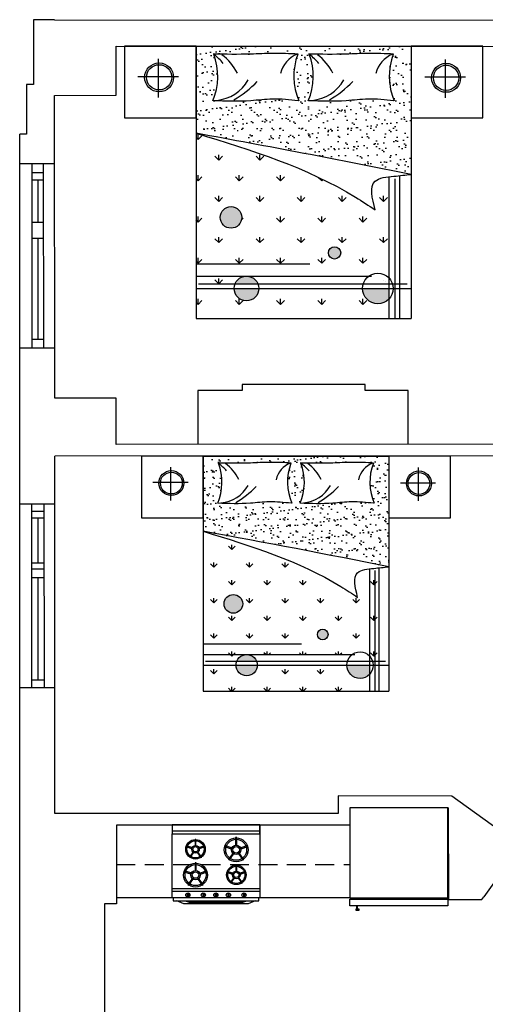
# Model space of a CAD drawing. Header units: inches. Extents: x -12 to 386, y -12 to 576.
# Tile 2 of 3: x -12 to 148, y 238 to 576. Entities that reach past the tile are written whole.
import ezdxf

# ---------------------------------------------------------------- set-up
doc = ezdxf.new("R2010")
doc.units = ezdxf.units.IN
doc.header["$LTSCALE"] = 26
doc.header["$MEASUREMENT"] = 0
doc.linetypes.add('DASHED2', pattern=[0.375, 0.25, -0.125])
doc.layers.add('0EMPORARY', color=7, linetype='Continuous')

# ---------------------------------------------------------------- blocks, each defined once
blk = doc.blocks.new('oven')
for p, q in [((2.08, 0, 0), (2.08, 30, 0)), ((21.87, 0), (21.87, 30)), ((22.72, 0, 0), (22.72, 30, 0)), ((23.39, 24.83, -0.01), (24.79, 24.83, -0.01)), ((23.39, 24.46, -0.01), (24.79, 24.46, -0.01)), ((23.39, 19.47, -0.01), (24.79, 19.47, -0.01)), ((23.39, 19.1, -0.01), (24.79, 19.1, -0.01)), ((23.39, 15.14, -0.01), (24.79, 15.14, -0.01)), ((23.39, 14.78, -0.01), (24.79, 14.78, -0.01)), ((23.39, 10.83, -0.01), (24.79, 10.83, -0.01)), ((23.39, 10.47, -0.01), (24.79, 10.47, -0.01)), ((23.39, 5.54, -0.01), (24.79, 5.54, -0.01)), ((23.39, 5.17, -0.01), (24.79, 5.17, -0.01))]:
    blk.add_line(p, q)
for points in [[(0, 0), (3.12, 0), (3.12, 30), (0, 30)], [(3.12, 30), (24.99, 30), (24.99, 0), (3.12, 0)]]:
    blk.add_lwpolyline(points, close=True)
for points, elevation in [([(24.99, 0.3), (26.04, 0.3), (26.04, 29.7), (24.99, 29.7)], 0), ([(26.04, 28.47), (27.05, 26.06), (27.05, 3.94), (26.04, 1.53), (26.04, 4.39), (26.49, 5.75), (26.49, 24.25), (26.04, 25.61)], 0), ([(7.12, 25.84), (7.86, 23.55), (8.21, 23.66), (7.46, 25.95)], -0.01), ([(11.84, 24.52), (9.88, 23.1), (10.1, 22.81), (12.05, 24.23)], -0.01), ([(15.99, 25.17), (16.6, 23.3), (16.88, 23.39), (16.27, 25.26)], -0.01), ([(19.84, 24.09), (18.25, 22.93), (18.42, 22.69), (20.01, 23.85)], -0.01), ([(4.4, 21.76), (6.82, 21.76), (6.82, 22.13), (4.4, 22.13)], -0.01), ([(7.44, 17.92), (8.19, 20.21), (7.84, 20.33), (7.1, 18.03)], -0.01), ([(12.04, 19.63), (10.09, 21.04), (9.87, 20.75), (11.82, 19.33)], -0.01), ([(13.77, 21.84), (15.74, 21.84), (15.74, 22.14), (13.77, 22.14)], -0.01), ([(16.25, 18.7), (16.86, 20.58), (16.58, 20.67), (15.97, 18.8)], -0.01), ([(20, 20.1), (18.41, 21.25), (18.24, 21.01), (19.83, 19.86)], -0.01), ([(7.19, 11.18), (7.8, 9.31), (8.08, 9.4), (7.47, 11.27)], -0.01), ([(15.78, 11.9), (16.52, 9.6), (16.87, 9.72), (16.12, 12.01)], -0.01), ([(20.49, 10.58), (18.54, 9.16), (18.76, 8.87), (20.71, 10.28)], -0.01), ([(4.98, 7.85), (6.95, 7.85), (6.95, 8.15), (4.98, 8.15)], -0.01), ([(11.21, 6.11), (9.62, 7.26), (9.44, 7.02), (11.03, 5.87)], -0.01), ([(11.04, 10.1), (9.45, 8.95), (9.62, 8.71), (11.22, 9.86)], -0.01), ([(13.06, 7.82), (15.47, 7.82), (15.47, 8.18), (13.06, 8.18)], -0.01), ([(20.7, 5.68), (18.74, 7.1), (18.53, 6.81), (20.48, 5.39)], -0.01), ([(7.46, 4.71), (8.07, 6.59), (7.78, 6.68), (7.18, 4.81)], -0.01), ([(16.1, 3.98), (16.85, 6.27), (16.5, 6.38), (15.76, 4.09)], -0.01)]:
    blk.add_lwpolyline(points, close=True, dxfattribs=dict(elevation=elevation))
for centre, radius in [((8.57, 21.93, -0.01), 4.1), ((8.57, 21.93, -0.01), 3.6), ((17.17, 21.98, -0.01), 3.34), ((17.17, 21.98, -0.01), 2.94), ((24.09, 24.64, -0.01), 0.722), ((8.57, 21.93, -0.01), 1.6), ((8.57, 21.93, -0.01), 1.1), ((17.17, 21.98, -0.01), 1.3), ((17.17, 21.98, -0.01), 0.895), ((24.09, 19.28, -0.01), 0.722), ((24.09, 14.96, -0.01), 0.722), ((8.38, 7.99, -0.01), 3.34), ((8.38, 7.99, -0.01), 2.94), ((17.23, 7.99, -0.01), 4.1), ((17.23, 7.99, -0.01), 3.6), ((24.09, 10.65, -0.01), 0.722), ((8.38, 7.99, -0.01), 1.3), ((8.38, 7.99, -0.01), 0.895), ((17.23, 7.99, -0.01), 1.6), ((17.23, 7.99, -0.01), 1.1), ((24.09, 5.36, -0.01), 0.722)]:
    blk.add_circle(centre, radius)
blk = doc.blocks.new('49')
h = blk.add_hatch()
h.set_pattern_fill('AR-SAND', scale=2, style=0)
h.set_pattern_definition([(37.5, (853.77, 47220), (-3.20006, 97.88265), [0, -77.216, 0, -86.36, 0, -82.55]), (7.5, (853.77, 47220), (89.90466, 143.365), [0, -41.656, 0, -69.596, 0, -26.67]), (327.5, (791.28, 47220), (158.19847, 0.28744), [0, -25.4, 0, -91.44, 0, -119.38]), (317.5, (791.28, 47220), (152.7113, 44.58586), [0, -12.7, 0, -59.944, 0, -68.58])])
h.paths.add_polyline_path([(-29324.5, 27552.3), (-29324.5, 28446.9), (-30824.5, 28446.9), (-30824.5, 27839.2, -0.004269)])
edge = h.paths.add_edge_path(flags=16)
edge.add_arc((-30445, 28235.8), 438, 337.10824, 380.70121)
edge.add_spline(control_points=[(-30040.2, 28390.6), (-29952.6, 28389.2), (-29814.1, 28386.9), (-29616.5, 28399), (-29506.4, 28393.6), (-29447.1, 28390.6)], knot_values=[0, 0, 0, 0, 262.724035, 415.42717, 593.230776, 593.230776, 593.230776, 593.230776], degree=3, periodic=0)
edge.add_arc((-29039.1, 28235.8), 438, 159.30075, 202.9312)
edge.add_spline(control_points=[(-30040.2, 28065.4), (-29952.5, 28062.3), (-29813.8, 28057.4), (-29616.6, 28083.8), (-29506.4, 28071.9), (-29447.1, 28065.4)], knot_values=[0, 0, 0, 0, 262.724035, 415.774325, 593.876168, 593.876168, 593.876168, 593.876168], degree=3, periodic=0)
edge = h.paths.add_edge_path(flags=16)
edge.add_spline(control_points=[(-30706.2, 28065.4), (-30618.5, 28062.3), (-30479.8, 28057.4), (-30282.6, 28083.8), (-30172.4, 28071.9), (-30113.1, 28065.4)], knot_values=[0, 0, 0, 0, 262.724035, 415.774325, 593.876168, 593.876168, 593.876168, 593.876168], degree=3, periodic=0)
edge.add_arc((-31111, 28235.8), 438, 337.10824, 380.70121)
edge.add_spline(control_points=[(-30706.2, 28390.6), (-30618.6, 28389.2), (-30480.1, 28386.9), (-30282.5, 28399), (-30172.4, 28393.6), (-30113.1, 28390.6)], knot_values=[0, 0, 0, 0, 262.724035, 415.42717, 593.230776, 593.230776, 593.230776, 593.230776], degree=3, periodic=0)
edge.add_arc((-29705.1, 28235.8), 438, 159.30075, 202.9312)
h = blk.add_hatch()
h.set_pattern_fill('GRASS', scale=8, style=0)
h.set_pattern_definition([(90, (853.77, 47220), (-143.684, 143.684), [38.1, -249.268]), (45, (853.77, 47220), (-143.6841, 143.6841), [38.1, -165.1]), (135, (853.77, 47220), (-143.6841, -143.6841), [38.1, -165.1])])
edge = h.paths.add_edge_path()
edge.add_spline(control_points=[(-29576.1, 27305.3), (-29621, 27335.1), (-29999.5, 27585.8), (-30438, 27720.5), (-30824.5, 27839.2)], knot_values=[0, 0, 0, 0, 161.47091, 1360.330198, 1360.330198, 1360.330198, 1360.330198], degree=3, periodic=0)
edge.add_line((-30824.5, 27839.2), (-30824.5, 26843.6))
edge.add_line((-30824.5, 26843.6), (-29619.7, 26843.6))
edge.add_arc((-29556.8, 26757.4), 106.7, 17.63033, 126.13166, ccw=False)
edge.add_line((-29455.2, 26789.7), (-29405.9, 26789.7))
edge.add_line((-29405.9, 26789.7), (-29405.9, 27543.7))
edge.add_spline(control_points=[(-29324.5, 27552.3), (-29363.4, 27548.1), (-29445, 27539.2), (-29629.8, 27522.1), (-29596.2, 27386.4), (-29576.1, 27305.3)], knot_values=[0, 0, 0, 0, 122.583715, 256.960975, 456.163979, 456.163979, 456.163979, 456.163979], degree=3, periodic=0)
h.paths.add_polyline_path([(-29815.6, 27005.1, -1), (-29901.8, 27005.1, -1)], flags=16)
h.paths.add_polyline_path([(-30656.4, 27252.8, -1), (-30505.5, 27252.8, -1)], flags=16)
h.paths.add_polyline_path([(-29481.4, 26546.9), (-29481.4, 26682.1, -0.668384), (-29663.5, 26757.4), (-30387, 26757.4, -1), (-30559.3, 26757.4, -0.414214), (-30473.2, 26843.6), (-30824.5, 26843.6), (-30824.5, 26546.9)])
h = blk.add_hatch(color=7)
h.paths.add_polyline_path([(-30656.4, 27252.8, 1), (-30505.5, 27252.8, 1)])
h.paths.add_polyline_path([(-29901.8, 27005.1, 1), (-29815.6, 27005.1, 1)])
h.paths.add_polyline_path([(-30553, 26789.7), (-30393.3, 26789.7, 0.6742)])
h.paths.add_polyline_path([(-30559.3, 26757.4, 1), (-30387, 26757.4)])
h.paths.add_polyline_path([(-29663.5, 26757.4, 0.668384), (-29481.4, 26682.1), (-29481.4, 26757.4)])
at = {"color": 7}
for p, q in [((-30824.5, 28446.9), (-30824.5, 26546.9)), ((-30824.5, 28446.9), (-29324.5, 28446.9)), ((-29324.5, 28446.9), (-29324.5, 26546.9)), ((-31088.6, 28357.5), (-31088.6, 28088.8)), ((-29087, 28354.1), (-29087, 28085.4)), ((-30947.3, 28232.5), (-31231.5, 28232.5)), ((-28945.7, 28229.1), (-29230, 28229.1)), ((-29481.4, 27532.7), (-29481.4, 26546.9)), ((-29438.3, 27522), (-29438.3, 26546.9)), ((-29405.9, 27543.5), (-29405.9, 26546.9)), ((-30824.5, 26929.7), (-30031.2, 26929.7)), ((-30824.5, 26843.6), (-29600, 26843.6)), ((-30807.4, 26789.7), (-29352, 26789.7)), ((-30818.1, 26757.4), (-29324.5, 26757.4)), ((-30824.5, 26546.9), (-29324.5, 26546.9))]:
    blk.add_line(p, q, dxfattribs=at)
for points in [[(-31324.5, 28446.9), (-31324.5, 27946.9), (-30824.5, 27946.9), (-30824.5, 28446.9)], [(-29324.5, 28446.9), (-29324.5, 27946.9), (-28824.5, 27946.9), (-28824.5, 28446.9)]]:
    blk.add_lwpolyline(points, close=True, dxfattribs=at)
for centre, radius in [((-31082.3, 28228.7), 100.9), ((-31082.3, 28228.7), 88.1), ((-29080.7, 28225.3), 100.9), ((-29080.7, 28225.3), 88.1), ((-30581, 27252.8), 75.5), ((-29858.7, 27005.1), 43.1), ((-30473.2, 26757.4), 86.1), ((-29556.8, 26757.4), 106.7)]:
    blk.add_circle(centre, radius, dxfattribs=at)
for centre, radius, start, end in [((-31111, 28235.8), 438, 337.03931, 20.63319), ((-30916.5, 28094.4), 364.6, 39.50832, 53.24563), ((-30862.6, 28094.4), 364.6, 26.6135, 53.24563), ((-30051.4, 28213.3), 189.3, 111.03483, 166.96635), ((-29705.1, 28235.8), 438, 159.36681, 202.96069), ((-30445, 28235.8), 438, 337.03931, 20.63319), ((-30250.5, 28094.4), 364.6, 39.50832, 53.24563), ((-30196.6, 28094.4), 364.6, 26.6135, 53.24563), ((-29385.4, 28213.3), 189.3, 111.03483, 166.96635), ((-29039.1, 28235.8), 438, 159.36681, 202.96069), ((-30707.2, 28350.1), 283.3, 275.31906, 330.43654), ((-30041.2, 28350.1), 283.3, 275.31906, 330.43654), ((-30949.7, 28732.9), 767.2, 300.44477, 316.03257), ((-30283.7, 28732.9), 767.2, 300.44477, 316.03257), ((-46871.6, -60139.4), 89430.1, 78.684539, 79.66298)]:
    blk.add_arc(centre, radius, start, end, dxfattribs=at)
for points in [[(-30113.1, 28390.6), (-30290.8, 28395.9), (-30443.4, 28390.6), (-30706.2, 28390.6)], [(-29447.1, 28390.6), (-29624.8, 28395.9), (-29777.5, 28390.6), (-30040.2, 28390.6)], [(-30113.1, 28065.4), (-30290.8, 28077), (-30443.4, 28065.4), (-30706.2, 28065.4)], [(-29447.1, 28065.4), (-29624.8, 28077), (-29777.5, 28065.4), (-30040.2, 28065.4)], [(-30824.5, 27839.2), (-29711.7, 27393), (-29576.1, 27305.3)], [(-29576.1, 27305.3), (-29576.1, 27504.5), (-29446.4, 27539.5), (-29324.5, 27552.3)]]:
    blk.add_spline(points, degree=3, dxfattribs=at)

msp = doc.modelspace()

# ---------------------------------------------------------------- linework, layer by layer
at = {"color": 7}
msp.add_lwpolyline([(101.14, 305.6), (101.14, 274.74), (134.81, 274.74), (134.81, 305.6)], close=True, dxfattribs=at)
at = {"color": 7, "elevation": 0}
for points in [[(101.14, 271.93), (101.14, 274.18), (134.81, 274.18), (134.81, 271.93)], [(103.22, 270.45), (104.35, 270.45), (104.35, 270.81), (103.22, 270.81)], [(103.39, 271.93), (103.39, 270.81), (103.75, 270.81), (103.75, 271.93)]]:
    msp.add_lwpolyline(points, close=True, dxfattribs=at)
at = {"layer": '0EMPORARY', "color": 7}
for p, q in [((-7.35, 575.8), (-7.37, 553.57)), ((-0.14, 575.79), (-7.35, 575.8)), ((-0.14, 575.79), (178.15, 575.63)), ((20.91, 549.91), (20.92, 566.77)), ((20.92, 566.77), (178.14, 566.63)), ((-9.82, 553.57), (-9.84, 536.55)), ((-7.37, 553.57), (-9.82, 553.57)), ((-0.14, 549.79), (20.91, 549.91)), ((-0.14, 549.79), (-0.14, 549.79)), ((-0.12, 445.97), (-0.14, 549.79)), ((-9.84, 536.55), (-12.14, 536.55)), ((-12, 0.5), (-12.14, 536.55)), ((106.4, 450.72), (64.17, 450.72)), ((64.17, 450.72), (64.17, 448.63)), ((106.4, 448.63), (106.4, 450.72)), ((20.93, 445.98), (-0.12, 445.97)), ((20.93, 430.18), (20.93, 445.98)), ((64.17, 448.63), (48.95, 448.63)), ((48.95, 448.63), (48.95, 430.19)), ((121.12, 448.63), (106.4, 448.63)), ((121.13, 430.22), (121.12, 448.63)), ((165.28, 430.22), (20.93, 430.18)), ((158.17, 426.22), (-0.11, 426.18)), ((-0.08, 303.61), (-0.11, 426.18)), ((97.16, 309.61), (97.14, 303.64)), ((136.19, 309.54), (97.16, 309.61)), ((156.36, 294.92), (136.19, 309.54)), ((101.14, 305.6), (101.12, 299.64)), ((134.89, 305.55), (101.14, 305.6)), ((134.89, 305.55), (135.01, 274.08)), ((97.14, 303.64), (-0.08, 303.61)), ((166.08, 301.67), (147.11, 275.05)), ((101.12, 299.64), (21.03, 299.61)), ((21.03, 299.61), (21.04, 272.66)), ((70.21, 299.64), (70.22, 274.73)), ((40.21, 274.73), (21.03, 274.72)), ((101.14, 274.74), (70.22, 274.73)), ((135.01, 274.08), (146.42, 274.08)), ((146.42, 274.08), (147.11, 275.05)), ((21.04, 272.66), (17.01, 272.66)), ((17.01, 272.66), (17.01, 232.44))]:
    msp.add_line(p, q, dxfattribs=at)
at = {"layer": '0EMPORARY', "color": 7, "linetype": 'Continuous'}
for p, q in [((-12.14, 526.5), (-0.14, 526.5)), ((-7.99, 526.5), (-7.97, 463.21)), ((-7.98, 523.45), (-3.92, 523.45)), ((-3.9, 463.21), (-3.92, 526.5)), ((-7.98, 520.93), (-3.92, 520.93)), ((-5.95, 520.93), (-5.95, 506.21)), ((-3.91, 506.21), (-7.98, 506.21)), ((-7.98, 500.85), (-3.91, 500.85)), ((-5.95, 500.85), (-5.94, 466.09)), ((-3.9, 466.09), (-7.97, 466.09)), ((-0.12, 463.21), (-12.12, 463.21)), ((-0.11, 409.64), (-12.11, 409.63)), ((-8.07, 409.63), (-8.05, 346.72)), ((-3.8, 409.63), (-3.78, 346.72)), ((-3.8, 407.21), (-8.07, 407.21)), ((-3.8, 404.84), (-8.07, 404.84)), ((-5.94, 404.84), (-5.93, 389.51)), ((-8.07, 389.51), (-3.8, 389.51)), ((-3.8, 387.34), (-8.07, 387.34)), ((-8.06, 384.54), (-3.79, 384.54)), ((-5.93, 384.54), (-5.92, 349.48)), ((-8.06, 349.48), (-3.79, 349.48)), ((-0.09, 346.72), (-12.09, 346.72))]:
    msp.add_line(p, q, dxfattribs=at)
at = {"layer": '0EMPORARY', "color": 7, "linetype": 'DASHED2'}
msp.add_line((21.03, 286.15), (101.14, 286.17), dxfattribs=at)

# ---------------------------------------------------------------- block references
at = {"layer": '0EMPORARY', "color": 7}
for p, xscale, yscale, zscale in [((1564.94, -832.81), 0.04919946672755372, 0.04919946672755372, 0.04919946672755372), ((1359.05, -781.13), 0.04244053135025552, 0.04244053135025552, 0.04244053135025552)]:
    msp.add_blockref('49', p, dxfattribs=dict(at, xscale=xscale, yscale=yscale, zscale=zscale))
at = {"layer": '0EMPORARY', "color": 7, "rotation": 270}
msp.add_blockref('oven', (40.21, 299.72), dxfattribs=at)

doc.saveas('drawing.dxf')
